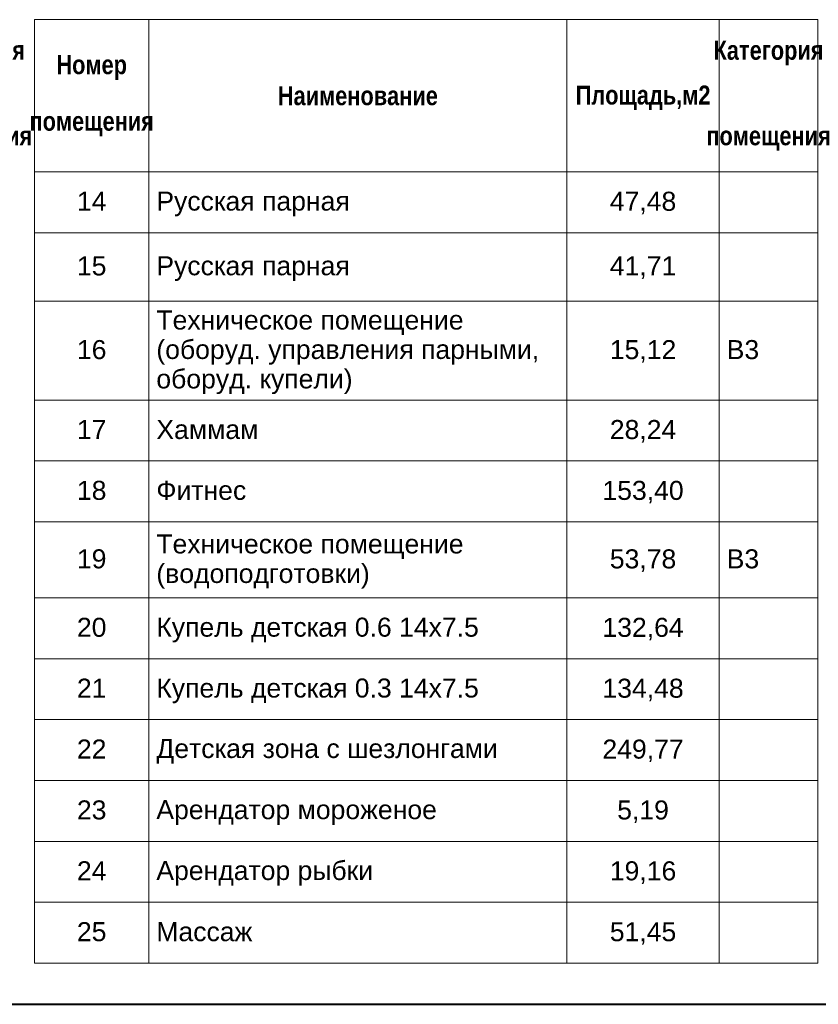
# Model space of a CAD drawing. Header units: millimetres. Extents: x 0 to 1184, y 0 to 836.
# Tile 2 of 66: x 160 to 265, y 5 to 134. Entities that reach past the tile are written whole.
import ezdxf
from ezdxf.xclip import XClip

# ---------------------------------------------------------------- set-up
doc = ezdxf.new("R2010")
doc.units = ezdxf.units.MM
doc.header["$MEASUREMENT"] = 0
doc.header["$XCLIPFRAME"] = 0
doc.styles.add('СГЕНЕРИР_СТИЛЬ_2', font='txt')
doc.styles.add('СГЕНЕРИР_СТИЛЬ_3', font='txt')

# ---------------------------------------------------------------- blocks, each defined once
blk = doc.blocks.new('Чертеж_3_3', base_point=(318.83, 70.72))
at = {"color": 7, "linetype": 'Continuous', "lineweight": 15}
for p, q in [((162.33, 134.41), (265.33, 134.41)), ((162.33, 134.41), (162.33, 114.41)), ((177.33, 134.41), (177.33, 114.41)), ((232.33, 134.41), (232.33, 114.41)), ((252.33, 134.41), (252.33, 114.41)), ((265.33, 134.41), (265.33, 114.41)), ((162.33, 114.41), (177.33, 114.41)), ((162.33, 114.41), (177.33, 114.41)), ((162.33, 114.41), (162.33, 106.41)), ((177.33, 114.41), (177.33, 106.41)), ((177.33, 114.41), (232.33, 114.41)), ((177.33, 114.41), (232.33, 114.41)), ((177.33, 114.41), (177.33, 106.41)), ((232.33, 114.41), (232.33, 106.41)), ((232.33, 114.41), (252.33, 114.41)), ((232.33, 114.41), (252.33, 114.41)), ((232.33, 114.41), (232.33, 106.41)), ((252.33, 114.41), (252.33, 106.41)), ((252.33, 114.41), (265.33, 114.41)), ((252.33, 114.41), (265.33, 114.41)), ((252.33, 114.41), (252.33, 106.41)), ((265.33, 114.41), (265.33, 106.41)), ((162.33, 106.41), (177.33, 106.41)), ((162.33, 106.41), (177.33, 106.41)), ((162.33, 106.41), (162.33, 97.41)), ((177.33, 106.41), (177.33, 97.41)), ((177.33, 106.41), (232.33, 106.41)), ((177.33, 106.41), (232.33, 106.41)), ((177.33, 106.41), (177.33, 97.41)), ((232.33, 106.41), (232.33, 97.41)), ((232.33, 106.41), (252.33, 106.41)), ((232.33, 106.41), (252.33, 106.41)), ((232.33, 106.41), (232.33, 97.41)), ((252.33, 106.41), (252.33, 97.41)), ((252.33, 106.41), (265.33, 106.41)), ((252.33, 106.41), (265.33, 106.41)), ((252.33, 106.41), (252.33, 97.41)), ((265.33, 106.41), (265.33, 97.41)), ((162.33, 97.41), (177.33, 97.41)), ((162.33, 97.41), (177.33, 97.41)), ((162.33, 97.41), (162.33, 84.41)), ((177.33, 97.41), (177.33, 84.41)), ((177.33, 97.41), (232.33, 97.41)), ((177.33, 97.41), (232.33, 97.41)), ((177.33, 97.41), (177.33, 84.41)), ((232.33, 97.41), (232.33, 84.41)), ((232.33, 97.41), (252.33, 97.41)), ((232.33, 97.41), (252.33, 97.41)), ((232.33, 97.41), (232.33, 84.41)), ((252.33, 97.41), (252.33, 84.41)), ((252.33, 97.41), (265.33, 97.41)), ((252.33, 97.41), (265.33, 97.41)), ((252.33, 97.41), (252.33, 84.41)), ((265.33, 97.41), (265.33, 84.41)), ((162.33, 84.41), (177.33, 84.41)), ((162.33, 84.41), (177.33, 84.41)), ((162.33, 84.41), (162.33, 76.41)), ((177.33, 84.41), (177.33, 76.41)), ((177.33, 84.41), (232.33, 84.41)), ((177.33, 84.41), (232.33, 84.41)), ((177.33, 84.41), (177.33, 76.41)), ((232.33, 84.41), (232.33, 76.41)), ((232.33, 84.41), (252.33, 84.41)), ((232.33, 84.41), (252.33, 84.41)), ((232.33, 84.41), (232.33, 76.41)), ((252.33, 84.41), (252.33, 76.41)), ((252.33, 84.41), (265.33, 84.41)), ((252.33, 84.41), (265.33, 84.41)), ((252.33, 84.41), (252.33, 76.41)), ((265.33, 84.41), (265.33, 76.41)), ((162.33, 76.41), (177.33, 76.41)), ((162.33, 76.41), (177.33, 76.41)), ((162.33, 76.41), (162.33, 68.41)), ((177.33, 76.41), (177.33, 68.41)), ((177.33, 76.41), (232.33, 76.41)), ((177.33, 76.41), (232.33, 76.41)), ((177.33, 76.41), (177.33, 68.41)), ((232.33, 76.41), (232.33, 68.41)), ((232.33, 76.41), (252.33, 76.41)), ((232.33, 76.41), (252.33, 76.41)), ((232.33, 76.41), (232.33, 68.41)), ((252.33, 76.41), (252.33, 68.41)), ((252.33, 76.41), (265.33, 76.41)), ((252.33, 76.41), (265.33, 76.41)), ((252.33, 76.41), (252.33, 68.41)), ((265.33, 76.41), (265.33, 68.41)), ((162.33, 68.41), (177.33, 68.41)), ((162.33, 68.41), (177.33, 68.41)), ((162.33, 68.41), (162.33, 58.41)), ((177.33, 68.41), (177.33, 58.41)), ((177.33, 68.41), (232.33, 68.41)), ((177.33, 68.41), (232.33, 68.41)), ((177.33, 68.41), (177.33, 58.41)), ((232.33, 68.41), (232.33, 58.41)), ((232.33, 68.41), (252.33, 68.41)), ((232.33, 68.41), (252.33, 68.41)), ((232.33, 68.41), (232.33, 58.41)), ((252.33, 68.41), (252.33, 58.41)), ((252.33, 68.41), (265.33, 68.41)), ((252.33, 68.41), (265.33, 68.41)), ((252.33, 68.41), (252.33, 58.41)), ((265.33, 68.41), (265.33, 58.41)), ((162.33, 58.41), (177.33, 58.41)), ((162.33, 58.41), (177.33, 58.41)), ((162.33, 58.41), (162.33, 50.41)), ((177.33, 58.41), (177.33, 50.41)), ((177.33, 58.41), (232.33, 58.41)), ((177.33, 58.41), (232.33, 58.41)), ((177.33, 58.41), (177.33, 50.41)), ((232.33, 58.41), (232.33, 50.41)), ((232.33, 58.41), (252.33, 58.41)), ((232.33, 58.41), (252.33, 58.41)), ((232.33, 58.41), (232.33, 50.41)), ((252.33, 58.41), (252.33, 50.41)), ((252.33, 58.41), (265.33, 58.41)), ((252.33, 58.41), (265.33, 58.41)), ((252.33, 58.41), (252.33, 50.41)), ((265.33, 58.41), (265.33, 50.41)), ((162.33, 50.41), (177.33, 50.41)), ((162.33, 50.41), (177.33, 50.41)), ((162.33, 50.41), (162.33, 42.41)), ((177.33, 50.41), (177.33, 42.41)), ((177.33, 50.41), (232.33, 50.41)), ((177.33, 50.41), (232.33, 50.41)), ((177.33, 50.41), (177.33, 42.41)), ((232.33, 50.41), (232.33, 42.41)), ((232.33, 50.41), (252.33, 50.41)), ((232.33, 50.41), (252.33, 50.41)), ((232.33, 50.41), (232.33, 42.41)), ((252.33, 50.41), (252.33, 42.41)), ((252.33, 50.41), (265.33, 50.41)), ((252.33, 50.41), (265.33, 50.41)), ((252.33, 50.41), (252.33, 42.41)), ((265.33, 50.41), (265.33, 42.41)), ((162.33, 42.41), (177.33, 42.41)), ((162.33, 42.41), (177.33, 42.41)), ((162.33, 42.41), (162.33, 34.41)), ((177.33, 42.41), (177.33, 34.41)), ((177.33, 42.41), (232.33, 42.41)), ((177.33, 42.41), (232.33, 42.41)), ((177.33, 42.41), (177.33, 34.41)), ((232.33, 42.41), (232.33, 34.41)), ((232.33, 42.41), (252.33, 42.41)), ((232.33, 42.41), (252.33, 42.41)), ((232.33, 42.41), (232.33, 34.41)), ((252.33, 42.41), (252.33, 34.41)), ((252.33, 42.41), (265.33, 42.41)), ((252.33, 42.41), (265.33, 42.41)), ((252.33, 42.41), (252.33, 34.41)), ((265.33, 42.41), (265.33, 34.41)), ((162.33, 34.41), (177.33, 34.41)), ((162.33, 34.41), (177.33, 34.41)), ((162.33, 34.41), (162.33, 26.41)), ((177.33, 34.41), (177.33, 26.41)), ((177.33, 34.41), (232.33, 34.41)), ((177.33, 34.41), (232.33, 34.41)), ((177.33, 34.41), (177.33, 26.41)), ((232.33, 34.41), (232.33, 26.41)), ((232.33, 34.41), (252.33, 34.41)), ((232.33, 34.41), (252.33, 34.41)), ((232.33, 34.41), (232.33, 26.41)), ((252.33, 34.41), (252.33, 26.41)), ((252.33, 34.41), (265.33, 34.41)), ((252.33, 34.41), (265.33, 34.41)), ((252.33, 34.41), (252.33, 26.41)), ((265.33, 34.41), (265.33, 26.41)), ((162.33, 26.41), (177.33, 26.41)), ((162.33, 26.41), (177.33, 26.41)), ((162.33, 26.41), (162.33, 18.41)), ((177.33, 26.41), (177.33, 18.41)), ((177.33, 26.41), (232.33, 26.41)), ((177.33, 26.41), (232.33, 26.41)), ((177.33, 26.41), (177.33, 18.41)), ((232.33, 26.41), (232.33, 18.41)), ((232.33, 26.41), (252.33, 26.41)), ((232.33, 26.41), (252.33, 26.41)), ((232.33, 26.41), (232.33, 18.41)), ((252.33, 26.41), (252.33, 18.41)), ((252.33, 26.41), (265.33, 26.41)), ((252.33, 26.41), (265.33, 26.41)), ((252.33, 26.41), (252.33, 18.41)), ((265.33, 26.41), (265.33, 18.41)), ((162.33, 18.41), (177.33, 18.41)), ((162.33, 18.41), (177.33, 18.41)), ((162.33, 18.41), (162.33, 10.41)), ((177.33, 18.41), (177.33, 10.41)), ((177.33, 18.41), (232.33, 18.41)), ((177.33, 18.41), (232.33, 18.41)), ((177.33, 18.41), (177.33, 10.41)), ((232.33, 18.41), (232.33, 10.41)), ((232.33, 18.41), (252.33, 18.41)), ((232.33, 18.41), (252.33, 18.41)), ((232.33, 18.41), (232.33, 10.41)), ((252.33, 18.41), (252.33, 10.41)), ((252.33, 18.41), (265.33, 18.41)), ((252.33, 18.41), (265.33, 18.41)), ((252.33, 18.41), (252.33, 10.41)), ((265.33, 18.41), (265.33, 10.41)), ((162.33, 10.41), (177.33, 10.41)), ((177.33, 10.41), (232.33, 10.41)), ((232.33, 10.41), (252.33, 10.41)), ((252.33, 10.41), (265.33, 10.41))]:
    blk.add_line(p, q, dxfattribs=at)
at = {"color": 7, "linetype": 'Continuous', "lineweight": 15, "char_height": 2.5}
for s, insert, width, attachment_point, line_spacing_factor, style in [('\\A1;{\\pqc;\\fArial Narrow|b1|i0|c204|p34;Категория помещения}', (153.83, 124.41), 11, 5, 2.697085, 'СГЕНЕРИР_СТИЛЬ_2'), ('\\A1;{\\pqc;\\fArial Narrow|b1|i0|c204|p34;Категория помещения}', (258.83, 124.41), 11, 5, 2.697085, 'СГЕНЕРИР_СТИЛЬ_2'), ('\\A1;{\\pqc;\\fArial Narrow|b1|i0|c204|p34;Номер помещения}', (169.83, 124.42), 13, 5, 1.782497, 'СГЕНЕРИР_СТИЛЬ_2'), ('\\A1;{\\pql;\\fArial|b0|i0|c204|p38;Техническое помещение (оборуд. управления парными, оборуд. купели)}', (178.33, 90.69), 53, 4, 0.928563, 'СГЕНЕРИР_СТИЛЬ_3'), ('\\A1;{\\pql;\\fArial|b0|i0|c204|p38;Техническое помещение (водоподготовки)}', (178.33, 63.19), 53, 4, 0.930952, 'СГЕНЕРИР_СТИЛЬ_3')]:
    blk.add_mtext(s, dxfattribs=dict(at, insert=insert, width=width, attachment_point=attachment_point, line_spacing_factor=line_spacing_factor, style=style))
for s, insert, attachment_point, style in [('\\A1;{\\pqc;\\fArial Narrow|b1|i0|c204|p34;Наименование}', (204.83, 124.4), 5, 'СГЕНЕРИР_СТИЛЬ_2'), ('\\A1;{\\pqc;\\fArial Narrow|b1|i0|c204|p34;Площадь,м2}', (242.33, 124.14), 5, 'СГЕНЕРИР_СТИЛЬ_2'), ('\\A1;{\\pqc;\\fArial|b0|i0|c204|p38;14}', (169.83, 110.55), 5, 'СГЕНЕРИР_СТИЛЬ_3'), ('\\A1;{\\pql;\\fArial|b0|i0|c204|p38;Русская парная}', (178.33, 110.19), 4, 'СГЕНЕРИР_СТИЛЬ_3'), ('\\A1;{\\pqc;\\fArial|b0|i0|c204|p38;47,48}', (242.33, 110.31), 5, 'СГЕНЕРИР_СТИЛЬ_3'), ('\\A1;{\\pqc;\\fArial|b0|i0|c204|p38;15}', (169.83, 102.03), 5, 'СГЕНЕРИР_СТИЛЬ_3'), ('\\A1;{\\pql;\\fArial|b0|i0|c204|p38;Русская парная}', (178.33, 101.69), 4, 'СГЕНЕРИР_СТИЛЬ_3'), ('\\A1;{\\pqc;\\fArial|b0|i0|c204|p38;41,71}', (242.33, 101.81), 5, 'СГЕНЕРИР_СТИЛЬ_3'), ('\\A1;{\\pqc;\\fArial|b0|i0|c204|p38;16}', (169.83, 91.03), 5, 'СГЕНЕРИР_СТИЛЬ_3'), ('\\A1;{\\pqc;\\fArial|b0|i0|c204|p38;15,12}', (242.33, 90.81), 5, 'СГЕНЕРИР_СТИЛЬ_3'), ('\\A1;{\\pql;\\fArial|b0|i0|c204|p38;В3}', (253.33, 91.03), 4, 'СГЕНЕРИР_СТИЛЬ_3'), ('\\A1;{\\pqc;\\fArial|b0|i0|c204|p38;17}', (169.83, 80.55), 5, 'СГЕНЕРИР_СТИЛЬ_3'), ('\\A1;{\\pql;\\fArial|b0|i0|c204|p38;Хаммам}', (178.33, 80.53), 4, 'СГЕНЕРИР_СТИЛЬ_3'), ('\\A1;{\\pqc;\\fArial|b0|i0|c204|p38;28,24}', (242.33, 80.31), 5, 'СГЕНЕРИР_СТИЛЬ_3'), ('\\A1;{\\pqc;\\fArial|b0|i0|c204|p38;18}', (169.83, 72.53), 5, 'СГЕНЕРИР_СТИЛЬ_3'), ('\\A1;{\\pql;\\fArial|b0|i0|c204|p38;Фитнес}', (178.33, 72.53), 4, 'СГЕНЕРИР_СТИЛЬ_3'), ('\\A1;{\\pqc;\\fArial|b0|i0|c204|p38;153,40}', (242.33, 72.31), 5, 'СГЕНЕРИР_СТИЛЬ_3'), ('\\A1;{\\pqc;\\fArial|b0|i0|c204|p38;19}', (169.83, 63.53), 5, 'СГЕНЕРИР_СТИЛЬ_3'), ('\\A1;{\\pql;\\fArial|b0|i0|c204|p38;В3}', (253.33, 63.53), 4, 'СГЕНЕРИР_СТИЛЬ_3'), ('\\A1;{\\pqc;\\fArial|b0|i0|c204|p38;53,78}', (242.33, 63.31), 5, 'СГЕНЕРИР_СТИЛЬ_3'), ('\\A1;{\\pqc;\\fArial|b0|i0|c204|p38;20}', (169.83, 54.53), 5, 'СГЕНЕРИР_СТИЛЬ_3'), ('\\A1;{\\pql;\\fArial|b0|i0|c204|p38;Купель детская 0.6 14х7.5}', (178.33, 54.19), 4, 'СГЕНЕРИР_СТИЛЬ_3'), ('\\A1;{\\pqc;\\fArial|b0|i0|c204|p38;132,64}', (242.33, 54.31), 5, 'СГЕНЕРИР_СТИЛЬ_3'), ('\\A1;{\\pqc;\\fArial|b0|i0|c204|p38;21}', (169.83, 46.55), 5, 'СГЕНЕРИР_СТИЛЬ_3'), ('\\A1;{\\pql;\\fArial|b0|i0|c204|p38;Купель детская 0.3 14х7.5}', (178.33, 46.19), 4, 'СГЕНЕРИР_СТИЛЬ_3'), ('\\A1;{\\pqc;\\fArial|b0|i0|c204|p38;134,48}', (242.33, 46.31), 5, 'СГЕНЕРИР_СТИЛЬ_3'), ('\\A1;{\\pqc;\\fArial|b0|i0|c204|p38;22}', (169.83, 38.55), 5, 'СГЕНЕРИР_СТИЛЬ_3'), ('\\A1;{\\pql;\\fArial|b0|i0|c204|p38;Детская зона с шезлонгами}', (178.33, 38.26), 4, 'СГЕНЕРИР_СТИЛЬ_3'), ('\\A1;{\\pqc;\\fArial|b0|i0|c204|p38;249,77}', (242.33, 38.31), 5, 'СГЕНЕРИР_СТИЛЬ_3'), ('\\A1;{\\pqc;\\fArial|b0|i0|c204|p38;23}', (169.83, 30.53), 5, 'СГЕНЕРИР_СТИЛЬ_3'), ('\\A1;{\\pql;\\fArial|b0|i0|c204|p38;Арендатор мороженое}', (178.33, 30.21), 4, 'СГЕНЕРИР_СТИЛЬ_3'), ('\\A1;{\\pqc;\\fArial|b0|i0|c204|p38;5,19}', (242.33, 30.31), 5, 'СГЕНЕРИР_СТИЛЬ_3'), ('\\A1;{\\pqc;\\fArial|b0|i0|c204|p38;24}', (169.83, 22.55), 5, 'СГЕНЕРИР_СТИЛЬ_3'), ('\\A1;{\\pql;\\fArial|b0|i0|c204|p38;Арендатор рыбки}', (178.33, 22.21), 4, 'СГЕНЕРИР_СТИЛЬ_3'), ('\\A1;{\\pqc;\\fArial|b0|i0|c204|p38;19,16}', (242.33, 22.31), 5, 'СГЕНЕРИР_СТИЛЬ_3'), ('\\A1;{\\pqc;\\fArial|b0|i0|c204|p38;25}', (169.83, 14.53), 5, 'СГЕНЕРИР_СТИЛЬ_3'), ('\\A1;{\\pql;\\fArial|b0|i0|c204|p38;Массаж}', (178.33, 14.53), 4, 'СГЕНЕРИР_СТИЛЬ_3'), ('\\A1;{\\pqc;\\fArial|b0|i0|c204|p38;51,45}', (242.33, 14.31), 5, 'СГЕНЕРИР_СТИЛЬ_3')]:
    blk.add_mtext(s, dxfattribs=dict(at, insert=insert, attachment_point=attachment_point, style=style))

msp = doc.modelspace()

# ---------------------------------------------------------------- linework, layer by layer
at = {"color": 7, "linetype": 'Continuous', "lineweight": 40}
msp.add_line((20, 5), (1184, 5), dxfattribs=at)

# ---------------------------------------------------------------- block references
at = {"color": 161, "linetype": 'Continuous', "lineweight": 40, "true_color": 0x83aefe}
ref = msp.add_blockref('Чертеж_3_3', (318.83, 70.72), dxfattribs=at)
XClip(ref).set_block_clipping_path([(57.3201676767, 7.0156303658), (580.3401676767, 134.4164371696)])

doc.saveas('drawing.dxf')
